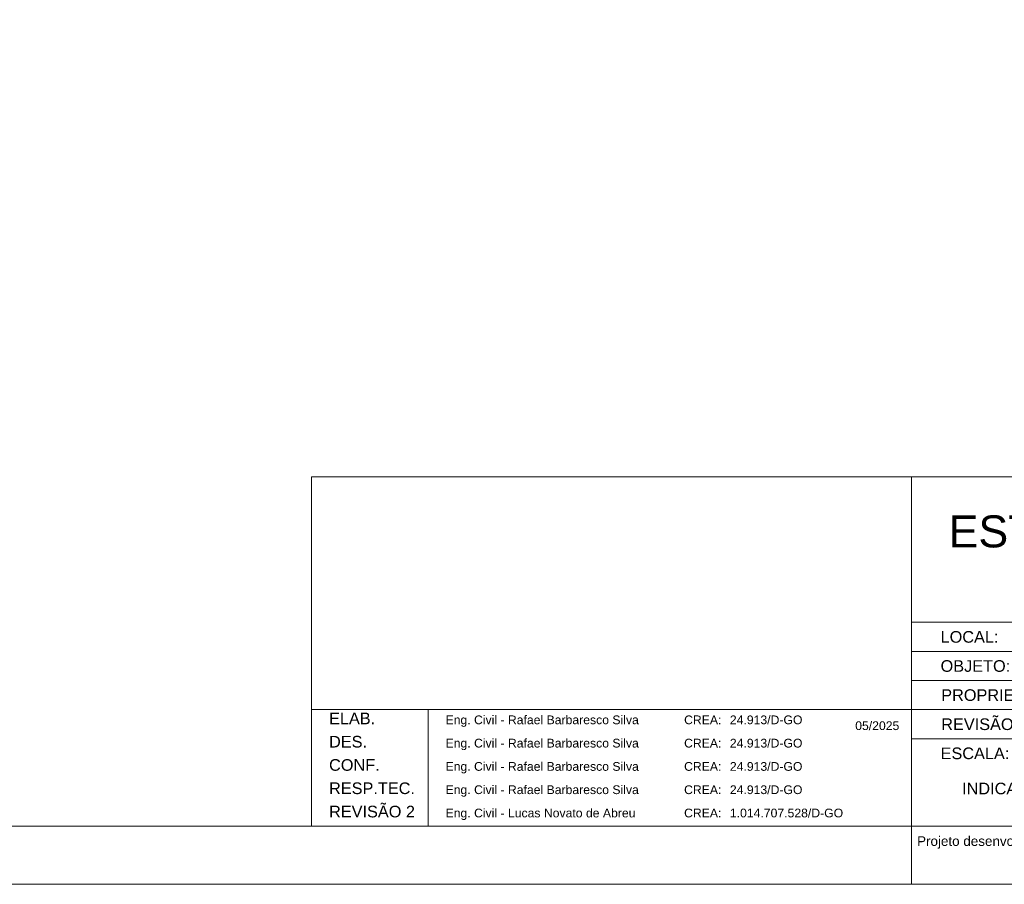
# Model space of a CAD drawing. Header units: millimetres. Extents: x 337 to 526, y -381 to -65.
# Tile 97 of 104: x 492 to 509, y -124 to -110. Entities that reach past the tile are written whole.
import ezdxf

# ---------------------------------------------------------------- set-up
doc = ezdxf.new("R2010")
doc.units = ezdxf.units.MM
doc.header["$MEASUREMENT"] = 0
doc.layers.get('0').update_dxf_attribs({"lineweight": 5})
doc.layers.add('PDF_Text', color=7, linetype='Continuous')
doc.layers.add('PRANCHA 01', color=7, linetype='Continuous', lineweight=20)
doc.styles.add('Arial', font='arial.ttf')
doc.styles.add('PDF Arial', font='arial.ttf')

# ---------------------------------------------------------------- blocks, each defined once
blk = doc.blocks.new('Carimbo_Rafael_2022')
at = {"color": 0}
for p, q in [((524.018, -54.927), (551.818, -54.927)), ((524.018, -60.927), (551.818, -60.927))]:
    blk.add_line(p, q, dxfattribs=at)
for p, q in [((524.018, -54.927), (524.018, -60.927)), ((524.018, -54.927), (524.018, -60.927)), ((534.318, -54.927), (534.318, -60.927)), ((534.318, -54.927), (534.318, -60.927)), ((534.318, -57.427), (551.818, -57.427)), ((534.318, -57.927), (551.818, -57.927)), ((534.318, -58.427), (551.818, -58.427)), ((524.018, -58.927), (534.318, -58.927)), ((526.018, -58.927), (526.018, -60.927)), ((534.318, -58.927), (551.818, -58.927)), ((534.318, -59.427), (551.818, -59.427))]:
    blk.add_line(p, q)
at = {"color": 152, "true_color": 0x0063c7, "style": 'Arial'}
for s, height, p in [('ESTRUTURAL - ALVENARIA CONVENCIONAL', 0.55, (534.955, -56.14)), ('INDICADO', 0.2, (535.187, -60.381))]:
    blk.add_text(s, height=height, dxfattribs=at).set_placement(p)
at = {"style": 'Arial'}
for s, height, p in [('LOCAL:', 0.2, (534.818, -57.777)), ('OBJETO:', 0.2, (534.818, -58.277)), ('PROPRIETÁRIO:', 0.2, (534.829, -58.777)), ('ELAB.', 0.2, (524.318, -59.177)), ('Eng. Civil - Rafael Barbaresco Silva', 0.15, (526.318, -59.177)), ('CREA:', 0.15, (530.414, -59.177)), ('24.913/D-GO', 0.15, (531.2, -59.177)), ('05/2025', 0.15, (533.352, -59.277)), ('REVISÃO 02:', 0.2, (534.829, -59.277)), ('DES.', 0.2, (524.318, -59.577)), ('Eng. Civil - Rafael Barbaresco Silva', 0.15, (526.318, -59.577)), ('CREA:', 0.15, (530.414, -59.577)), ('24.913/D-GO', 0.15, (531.2, -59.577)), ('ESCALA:', 0.2, (534.818, -59.777)), ('CONF.', 0.2, (524.318, -59.977)), ('Eng. Civil - Rafael Barbaresco Silva', 0.15, (526.318, -59.977)), ('CREA:', 0.15, (530.414, -59.977)), ('24.913/D-GO', 0.15, (531.2, -59.977)), ('RESP.TEC.', 0.2, (524.318, -60.377)), ('Eng. Civil - Rafael Barbaresco Silva', 0.15, (526.318, -60.377)), ('CREA:', 0.15, (530.414, -60.377)), ('24.913/D-GO', 0.15, (531.2, -60.377)), ('REVISÃO 2', 0.2, (524.318, -60.777)), ('Eng. Civil - Lucas Novato de Abreu', 0.15, (526.318, -60.777)), ('CREA:', 0.15, (530.414, -60.777)), ('1.014.707.528/D-GO', 0.15, (531.2, -60.777))]:
    blk.add_text(s, height=height, dxfattribs=at).set_placement(p)
at = {"layer": 'PDF_Text', "insert": (534.414, -61.318), "char_height": 0.165, "attachment_point": 7, "style": 'PDF Arial'}
blk.add_mtext('Projeto desenvolvido pelo Engenheiro Rafael Barbaresco Silva, seu conteudo não pode ser copiado ou utilizado por terceiros sem autorização, conforme Lei 9.610/98.', dxfattribs=at)

msp = doc.modelspace()

# ---------------------------------------------------------------- linework, layer by layer
at = {"layer": 'PRANCHA 01'}
for points in [[(441.653, -124.4682), (525.753, -124.4682), (525.753, -65.0682), (441.653, -65.0682), (441.653, -124.4682)], [(507.253, -123.4682), (507.253, -124.4682)], [(507.253, -123.4682), (507.253, -124.4682)]]:
    msp.add_lwpolyline(points, dxfattribs=at)
msp.add_lwpolyline([(444.153, -123.4682), (524.753, -123.4682), (524.753, -66.0682), (444.153, -66.0682)], close=True, dxfattribs=at)

# ---------------------------------------------------------------- block references
msp.add_blockref('Carimbo_Rafael_2022', (-27.0649, -62.5416))

doc.saveas('drawing.dxf')
